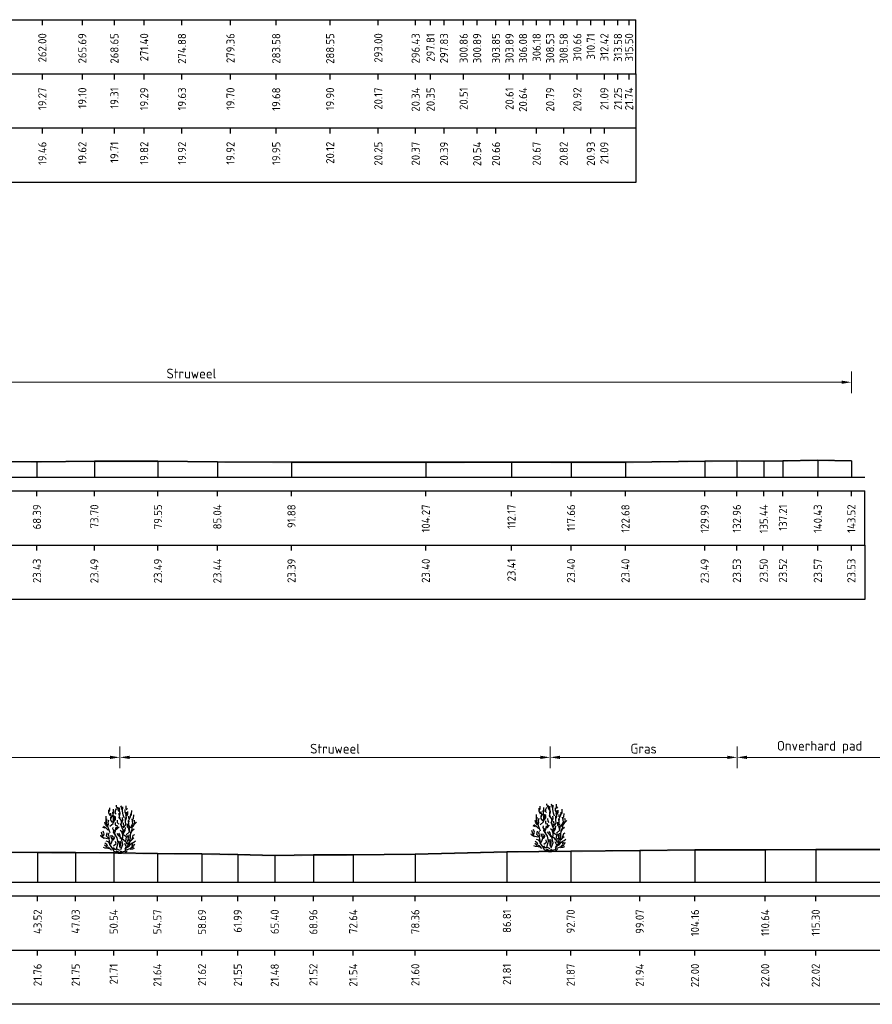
# Model space of a CAD drawing. Header units: metres. Extents: x 184432 to 189351, y 346610 to 348484.
# Tile 31 of 63: x 189140 to 189218, y 348228 to 348319. Entities that reach past the tile are written whole.
import ezdxf
from ezdxf.enums import TextEntityAlignment as Align

# ---------------------------------------------------------------- set-up
doc = ezdxf.new("R2010")
doc.units = ezdxf.units.M
doc.header["$PDMODE"] = 35
doc.header["$PDSIZE"] = 0.075
for name, color, linetype, lineweight in [('B-ME-GR-HEESTER-SD', 90, 'Continuous', 25), ('X-ME-AL-PROFIEL_HUIDIG MAAIVELD-GD', 252, 'Continuous', 0), ('X-XX-AL-DETAIL1-M', 7, 'Continuous', 18), ('X-XX-AL-DWARSPROFIEL_PROFIELLIJN MAAIVELD-GD', 8, 'Continuous', 35)]:
    doc.layers.add(name, color=color, linetype=linetype, lineweight=lineweight)
doc.layers.add('X-ME-AL-PROFIELRASTER-S', color=7, linetype='Continuous')
doc.styles.add('NLCS-ISO-ANNOTATIEF-T18', font='NLCS-ISO.ttf', dxfattribs={"height": 1.8})
doc.styles.add('NLCS-ISO-ANNOTATIVE-T18', font='NLCS-ISO.ttf', dxfattribs={"height": 1.8})
doc.dimstyles.new('NLCS-ANNOTATIEF-T18-PIJL_L2_H0', dxfattribs={"dimtxt": 2.5, "dimasz": 1.8, "dimexe": 2, "dimexo": 2, "dimgap": 0.7, "dimtad": 1, "dimzin": 0, "dimdsep": 46, "dimtxsty": 'NLCS-ISO-ANNOTATIEF-T18', "dimcen": 0, "dimdle": 2, "dimclrd": 256, "dimclre": 256, "dimclrt": 10, "dimaunit": 2, "dimadec": 0, "dimazin": 0, "dimtfac": 1, "dimtdec": 3, "dimtofl": 0, "dimtmove": 0, "dimatfit": 3, "dimfxl": 2, "dimfxlon": 1, "dimtfillclr": 256, "dimtolj": 1, "dimtzin": 0, "dimlwd": -1, "dimlwe": -1, "dimarcsym": 0})

# ---------------------------------------------------------------- blocks, each defined once
blk = doc.blocks.new('SAL-PROFIELRASTER_BALK_EIND1-D')
at = {"color": 0, "linetype": 'ByBlock', "lineweight": -2}
blk.add_line((1, -12.5), (1, -2.5), dxfattribs=at)
at = {"color": 0, "linetype": 'ByBlock', "lineweight": -2, "flags": 128}
for points in [[(0, 0), (1, 0)], [(0, -2.5), (1, -2.5)], [(0, -12.5), (1, -12.5)]]:
    blk.add_lwpolyline(points, dxfattribs=at)
blk = doc.blocks.new('SAL-PROFIELRASTER_BALK_EIND2-D')
at = {"color": 0, "linetype": 'ByBlock', "lineweight": -2}
for p, q in [((1, -2.5), (1, -12.5)), ((1, -12.5), (0, -12.5))]:
    blk.add_line(p, q, dxfattribs=at)
blk = doc.blocks.new('SAL-PROFIELRASTER_BALK_DATA-D')
at = {"color": 0, "linetype": 'ByBlock', "lineweight": -2}
blk.add_lwpolyline([(0, -3.5), (0, -2.5)], dxfattribs=at)
at = {"color": 0, "linetype": 'ByBlock', "lineweight": -2, "style": 'NLCS-ISO-ANNOTATIVE-T18'}
blk.add_attdef('GETAL', text='', height=1.5, rotation=90, dxfattribs=at).set_placement((0.75, -5), align=Align.RIGHT)
blk = doc.blocks.new('SAL-PROFIELRASTER_AANHAAL-D')
at = {"color": 9, "linetype": 'ByBlock', "lineweight": -2, "flags": 128}
blk.add_lwpolyline([(0, 1), (0, 0)], dxfattribs=at)
blk = doc.blocks.new('*D62')
at = {"layer": 'Defpoints', "color": 0, "transparency": 16777216}
for p in [(189094.477, 348285.141), (189094.477, 348276.372), (189216.392, 348276.372)]:
    blk.add_point(p, dxfattribs=at)
at = {"layer": 'X-XX-AL-DETAIL1-M', "transparency": 16777216}
for p, q in [((189094.477, 348284.141), (189094.477, 348286.141)), ((189216.392, 348284.141), (189216.392, 348286.141)), ((189215.492, 348285.141), (189095.377, 348285.141))]:
    blk.add_line(p, q, dxfattribs=at)
for points in [[(189095.377, 348285.291), (189095.377, 348284.991), (189094.477, 348285.141)], [(189215.492, 348285.291), (189215.492, 348284.991), (189216.392, 348285.141)]]:
    blk.add_solid(points, dxfattribs=at)
at = {"layer": 'X-XX-AL-DETAIL1-M', "color": 10, "transparency": 16777216, "insert": (189155.508, 348285.941), "char_height": 0.9, "attachment_point": 5, "style": 'NLCS-ISO-ANNOTATIEF-T18'}
blk.add_mtext('\\A1;Struweel', dxfattribs=at)
blk = doc.blocks.new('*D101')
at = {"layer": 'Defpoints', "color": 0, "transparency": 16777216}
for p in [(189205.847, 348250.553), (189205.847, 348239.034), (189221.077, 348239.034)]:
    blk.add_point(p, dxfattribs=at)
at = {"layer": 'X-XX-AL-DETAIL1-M', "transparency": 16777216}
for p, q in [((189205.847, 348249.553), (189205.847, 348251.553)), ((189221.077, 348249.553), (189221.077, 348251.553)), ((189220.177, 348250.553), (189206.747, 348250.553))]:
    blk.add_line(p, q, dxfattribs=at)
for points in [[(189206.747, 348250.703), (189206.747, 348250.403), (189205.847, 348250.553)], [(189220.177, 348250.703), (189220.177, 348250.403), (189221.077, 348250.553)]]:
    blk.add_solid(points, dxfattribs=at)
at = {"layer": 'X-XX-AL-DETAIL1-M', "color": 10, "transparency": 16777216, "insert": (189213.462, 348251.488), "char_height": 0.9, "attachment_point": 5, "style": 'NLCS-ISO-ANNOTATIEF-T18'}
blk.add_mtext('\\A1;Onverhard pad', dxfattribs=at)
blk = doc.blocks.new('*D102')
at = {"layer": 'Defpoints', "color": 0, "transparency": 16777216}
for p in [(189188.607, 348250.553), (189188.607, 348239.034), (189205.847, 348239.034)]:
    blk.add_point(p, dxfattribs=at)
at = {"layer": 'X-XX-AL-DETAIL1-M', "transparency": 16777216}
for p, q in [((189188.607, 348249.553), (189188.607, 348251.553)), ((189205.847, 348249.553), (189205.847, 348251.553)), ((189204.947, 348250.553), (189189.507, 348250.553))]:
    blk.add_line(p, q, dxfattribs=at)
for points in [[(189189.507, 348250.703), (189189.507, 348250.403), (189188.607, 348250.553)], [(189204.947, 348250.703), (189204.947, 348250.403), (189205.847, 348250.553)]]:
    blk.add_solid(points, dxfattribs=at)
at = {"layer": 'X-XX-AL-DETAIL1-M', "color": 10, "transparency": 16777216, "insert": (189197.227, 348251.353), "char_height": 0.9, "attachment_point": 5, "style": 'NLCS-ISO-ANNOTATIEF-T18'}
blk.add_mtext('\\A1;Gras', dxfattribs=at)
blk = doc.blocks.new('*D103')
at = {"layer": 'Defpoints', "color": 0, "transparency": 16777216}
for p in [(189148.907, 348250.553), (189148.907, 348239.034), (189188.607, 348239.034)]:
    blk.add_point(p, dxfattribs=at)
at = {"layer": 'X-XX-AL-DETAIL1-M', "transparency": 16777216}
for p, q in [((189148.907, 348249.553), (189148.907, 348251.553)), ((189188.607, 348249.553), (189188.607, 348251.553)), ((189187.707, 348250.553), (189149.807, 348250.553))]:
    blk.add_line(p, q, dxfattribs=at)
for points in [[(189149.807, 348250.703), (189149.807, 348250.403), (189148.907, 348250.553)], [(189187.707, 348250.703), (189187.707, 348250.403), (189188.607, 348250.553)]]:
    blk.add_solid(points, dxfattribs=at)
at = {"layer": 'X-XX-AL-DETAIL1-M', "color": 10, "transparency": 16777216, "insert": (189168.757, 348251.353), "char_height": 0.9, "attachment_point": 5, "style": 'NLCS-ISO-ANNOTATIEF-T18'}
blk.add_mtext('\\A1;Struweel', dxfattribs=at)
blk = doc.blocks.new('SGR-HEESTER_S01_E_ZIJ-D')
blk.add_line((-0.166, 0), (0.141, 0))
at = {"flags": 128}
for points in [[(-0.881, 3.429), (-1.01, 3.698), (-1.022, 3.992)], [(-0.975, 3.816), (-0.916, 3.956), (-0.916, 4.168)], [(-0.822, 3.147), (-0.775, 3.358), (-0.822, 3.558), (-0.822, 3.687)], [(-0.787, 3.241), (-0.611, 3.487), (-0.658, 3.769)], [(-0.599, 3.64), (-0.599, 3.886), (-0.599, 4.039)], [(-0.329, 3.581), (-0.434, 3.687), (-0.423, 3.839)], [(-0.387, 3.734), (-0.387, 3.91), (-0.305, 4.074)], [(-0.2, 4.074), (-0.317, 4.285), (-0.317, 4.402)], [(-0.035, 3.816), (-0.153, 3.992), (-0.153, 4.238)], [(-0.059, 4.003), (0, 4.086), (-0.047, 4.168)], [(0.035, 3.217), (-0.023, 3.335), (-0.047, 3.64), (-0.059, 3.687)], [(-0.012, 3.476), (0.023, 3.663), (-0.023, 3.863), (-0.023, 3.98)], [(0.2, 4.015), (0.164, 4.261), (0.106, 4.367)], [(0.399, 3.241), (0.317, 3.534), (0.235, 3.863), (0.282, 4.25)], [(0.552, 3.487), (0.575, 3.628), (0.493, 3.781), (0.493, 4.015)], [(0.564, 3.053), (0.622, 3.241), (0.575, 3.44), (0.634, 3.781)], [(0.587, 4.062), (0.587, 4.226), (0.575, 4.355)], [(0.575, 3.968), (0.716, 4.097)], [(0.634, 3.393), (0.751, 3.628), (0.74, 3.816)], [(1.045, 3.44), (1.092, 3.593), (1.115, 3.91)], [(-1.174, 2.443), (-1.327, 2.643), (-1.397, 2.854)], [(-1.256, 2.866), (-1.268, 3.112), (-1.256, 3.405)], [(-0.889, 1.874), (-1.064, 2.356), (-1.218, 2.75), (-1.196, 3.166)], [(-1.092, 2.514), (-1.033, 2.666), (-1.08, 2.854), (-1.01, 3.065)], [(-0.933, 2.465), (-0.604, 2.728), (-0.582, 3.231), (-0.56, 3.45)], [(-0.693, 2.83), (-0.845, 3.03), (-0.845, 3.323)], [(-0.599, 2.819), (-0.47, 3.088), (-0.481, 3.241), (-0.399, 3.405)], [(-0.493, 2.983), (-0.399, 3.1), (-0.399, 3.323)], [(-0.352, 2.478), (-0.387, 2.619), (-0.399, 2.807)], [(-0.094, 2.666), (-0.2, 2.783), (-0.211, 3.041)], [(0.141, 2.854), (0.153, 3.006), (-0.082, 3.3)], [(0.2, 2.431), (0.129, 2.69), (0.27, 3.03), (0.235, 3.264)], [(0.294, 2.312), (0.557, 2.597), (0.513, 2.925), (0.513, 3.275)], [(0.305, 2.42), (0.364, 2.584), (0.317, 2.783)], [(0.751, 2.431), (0.834, 2.654), (0.787, 3.006)], [(0.834, 3.194), (0.822, 3.393)], [(0.869, 2.877), (0.834, 3.041), (0.986, 3.346), (1.022, 3.616)], [(0.995, 2.312), (1.214, 2.728), (1.126, 3.144)], [(1.057, 2.361), (1.233, 2.478), (1.339, 2.654), (1.538, 2.854)], [(1.198, 2.912), (1.198, 3.112), (1.268, 3.182), (1.28, 3.511)], [(1.292, 2.619), (1.397, 2.83), (1.339, 3.041)], [(-1.152, 1.305), (-1.524, 1.415), (-1.7, 1.918)], [(-1.362, 2.279), (-1.573, 2.361)], [(-1.515, 1.587), (-1.444, 1.775), (-1.55, 2.021)], [(-1.08, 2.115), (-1.233, 2.267), (-1.503, 2.443)], [(-0.166, 0), (-0.517, 0.145), (-0.67, 0.408), (-0.933, 0.802), (-0.933, 1.021), (-0.977, 1.284), (-1.24, 1.568), (-1.174, 1.874)], [(-0.939, 1.352), (-0.975, 1.458), (-1.01, 1.645), (-1.069, 1.739), (-0.986, 1.833)], [(-0.564, 2.044), (-0.634, 2.22), (-0.611, 2.361)], [(0.009, 0.233), (-0.319, 0.386), (-0.144, 0.955), (-0.254, 1.415), (-0.582, 1.918), (-0.495, 2.159)], [(-0.399, 1.716), (-0.481, 1.81), (-0.387, 2.044), (-0.352, 2.373)], [(-0.341, 2.138), (-0.223, 2.361), (-0.258, 2.572)], [(-0.294, 2.185), (-0.07, 2.42)], [(0.27, 1.317), (0.07, 1.446), (0.012, 1.704), (-0.094, 1.833)], [(0.235, 1.763), (0.188, 1.962), (0.035, 2.068)], [(0.097, 0.321), (0.272, 0.78), (0.184, 1.196), (0.272, 1.459), (0.294, 2.115), (0.075, 2.684)], [(0.119, 0.102), (0.491, 0.167), (0.579, 0.474), (0.885, 0.671), (0.951, 1.13), (1.017, 1.918)], [(0.305, 1.728), (0.364, 1.904), (0.411, 2.162)], [(0.411, 1.939), (0.505, 2.068), (0.528, 2.349)], [(0.579, 1.677), (0.885, 1.962), (0.907, 2.29), (0.885, 2.553)], [(0.869, 2.021), (0.834, 2.267), (0.693, 2.385), (0.693, 2.69)], [(1.022, 1.81), (1.139, 2.08), (1.327, 2.244)], [(1.045, 1.997), (1.151, 2.197), (1.162, 2.572)], [(-1.432, 1.34), (-1.597, 1.423), (-1.714, 1.528), (-1.761, 1.634)], [(-1.127, 0.637), (-1.198, 0.777), (-1.397, 0.918)], [(-0.963, 0.918), (-1.057, 1.047), (-1.256, 1.094)], [(-0.845, 0.824), (-0.736, 1.043), (-0.604, 1.437), (-0.692, 1.612)], [(-0.693, 1.235), (-0.763, 1.399), (-0.822, 1.622)], [(-0.622, 1.2), (-0.493, 1.364), (-0.528, 1.516)], [(-0.582, 0.671), (-0.341, 0.868), (-0.385, 1.065)], [(0.012, 1.481), (-0.106, 1.575), (-0.164, 1.692), (-0.258, 1.798)], [(0.059, 0.437), (-0.012, 0.578), (0, 0.848), (-0.117, 1.094)], [(0.528, 1.035), (0.446, 1.129), (0.352, 1.258), (0.153, 1.282), (0.012, 1.411)], [(0.023, 0.601), (0.082, 0.777), (0.082, 0.942), (0.023, 1.106)], [(0.688, 0.802), (0.557, 1.108), (0.601, 1.502), (0.206, 1.743)], [(0.622, 0.59), (0.763, 0.73), (0.763, 0.977), (0.716, 1.223)], [(0.916, 1.082), (0.798, 1.258), (0.775, 1.434), (0.681, 1.61)], [(0.798, 0.801), (0.845, 0.953)], [(0.845, 1.376), (0.822, 1.54), (0.869, 1.681)], [(0.928, 0.754), (1.104, 0.918), (1.198, 0.918)], [(0.998, 1.082), (1.139, 1.247), (1.292, 1.387)], [(1.115, 1.282), (1.209, 1.47), (1.245, 1.645), (1.374, 1.704)], [(1.139, 0.942), (1.28, 1.012), (1.432, 1.118)], [(-0.975, 0.402), (-1.221, 0.449), (-1.362, 0.449), (-1.503, 0.519)], [(-0.758, 0.277), (-0.999, 0.518), (-1.24, 0.583), (-1.415, 0.736)], [(-0.305, 0.32), (-0.47, 0.32), (-0.599, 0.508)], [(-0.141, 0.085), (-0.305, 0.167), (-0.352, 0.214)], [(0, 0), (-0.141, 0.144)], [(-0.023, 0), (0.141, 0.203)], [(0.141, 0), (0.528, 0.062), (0.669, 0.214)], [(0.493, 0.367), (0.599, 0.59), (0.47, 0.883)], [(0.622, 0.299), (0.951, 0.43), (1.28, 0.583)], [(0.939, 0.367), (1.198, 0.379), (1.35, 0.461)], [(1.01, 0.508), (1.198, 0.625), (1.151, 0.719), (1.233, 0.895)], [(1.268, 0.637), (1.397, 0.836)]]:
    blk.add_lwpolyline(points, dxfattribs=at)
blk = doc.blocks.new('*D104')
at = {"layer": 'Defpoints', "color": 0, "transparency": 16777216}
for p in [(189111.567, 348250.553), (189111.567, 348239.034), (189148.907, 348239.034)]:
    blk.add_point(p, dxfattribs=at)
at = {"layer": 'X-XX-AL-DETAIL1-M', "transparency": 16777216}
for p, q in [((189111.567, 348249.553), (189111.567, 348251.553)), ((189148.907, 348249.553), (189148.907, 348251.553)), ((189148.007, 348250.553), (189112.467, 348250.553))]:
    blk.add_line(p, q, dxfattribs=at)
for points in [[(189112.467, 348250.703), (189112.467, 348250.403), (189111.567, 348250.553)], [(189148.007, 348250.703), (189148.007, 348250.403), (189148.907, 348250.553)]]:
    blk.add_solid(points, dxfattribs=at)
at = {"layer": 'X-XX-AL-DETAIL1-M', "color": 10, "transparency": 16777216, "insert": (189130.237, 348251.353), "char_height": 0.9, "attachment_point": 5, "style": 'NLCS-ISO-ANNOTATIEF-T18'}
blk.add_mtext('\\A1;Gras', dxfattribs=at)

msp = doc.modelspace()

# ---------------------------------------------------------------- hatches: boundary and pattern name
at = {"layer": 'X-ME-AL-PROFIEL_HUIDIG MAAIVELD-GD'}
h = msp.add_hatch(dxfattribs=at)
h.set_pattern_fill('AGR-MAAIVELD', color=256, scale=0.05, pattern_type=2)
h.set_pattern_definition([(45, (2344.4045, 265.0345), (-0.25000007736, 0.25000007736), []), (45, (2344.3688, 265.07023), (0, 0.50000015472), [0.3535535, -0.3535535]), (45, (2344.3331, 265.10594), (0, 0.50000015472), [0.3535535, -0.3535535]), (45, (2344.29687, 265.14216), (0, 0.50000015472), [0.3535535, -0.3535535]), (45, (2344.26165, 265.17737), (0, 0.50000015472), [0.3535535, -0.3535535]), (45, (2344.22594, 265.2131), (0, 0.50000015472), [0.3535535, -0.3535535]), (45, (2344.19023, 265.2488), (0, 0.50000015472), [0.3535535, -0.3535535]), (315, (2344.4045, 265.0345), (0.25000007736, 0.25000007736), []), (315, (2344.44023, 265.07023), (0.50000015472, -1e-16), [0.3535535, -0.3535535]), (315, (2344.47594, 265.10594), (0.50000015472, -1e-16), [0.3535535, -0.3535535]), (315, (2344.51215, 265.14216), (0.50000015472, -1e-16), [0.3535535, -0.3535535]), (315, (2344.54737, 265.17737), (0.50000015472, -1e-16), [0.3535535, -0.3535535]), (315, (2344.5831, 265.2131), (0.50000015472, -1e-16), [0.3535535, -0.3535535]), (315, (2344.6188, 265.2488), (0.50000015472, -1e-16), [0.3535535, -0.3535535])])
h.paths.add_polyline_path([(189152.42, 348277.863), (189146.563, 348277.866), (189141.259, 348277.802), (189134.12, 348277.869), (189130.339, 348277.805), (189127.08, 348277.785), (189124.226, 348277.765), (189122.385, 348277.797), (189120.259, 348277.805), (189118.314, 348277.78), (189115.215, 348277.815), (189113.06, 348277.737), (189110.775, 348277.777), (189108.167, 348277.793), (189105.688, 348277.791), (189103.069, 348277.76), (189100.303, 348277.777), (189097, 348277.749), (189094.624, 348277.758), (189092.418, 348277.765), (189090.501, 348277.785), (189088.543, 348277.808), (189087.131, 348277.793), (189084.804, 348277.917), (189083.346, 348278.126), (189082.347, 348278.114), (189080.457, 348278.077), (189078.908, 348278.079), (189078.18, 348278.13), (189076.521, 348278.127), (189075.25, 348277.882), (189074.667, 348277.881), (189073.953, 348277.974), (189072.867, 348277.901), (189072.867, 348277.801), (189073.953, 348277.874), (189074.667, 348277.781), (189075.25, 348277.782), (189076.521, 348278.027), (189078.18, 348278.03), (189078.908, 348277.979), (189080.457, 348277.977), (189082.347, 348278.014), (189083.346, 348278.026), (189084.804, 348277.817), (189087.131, 348277.693), (189088.543, 348277.708), (189090.501, 348277.685), (189092.418, 348277.665), (189094.624, 348277.658), (189097, 348277.649), (189100.303, 348277.677), (189103.069, 348277.66), (189105.688, 348277.691), (189108.167, 348277.693), (189110.775, 348277.677), (189113.06, 348277.637), (189115.215, 348277.715), (189118.314, 348277.68), (189120.259, 348277.705), (189122.385, 348277.697), (189124.226, 348277.665), (189127.08, 348277.685), (189130.339, 348277.705), (189134.12, 348277.769), (189141.259, 348277.702), (189146.563, 348277.766), (189152.42, 348277.763), (189157.905, 348277.712), (189164.743, 348277.664), (189177.133, 348277.671), (189185.035, 348277.683), (189190.531, 348277.673), (189195.55, 348277.667), (189202.86, 348277.757), (189205.825, 348277.804), (189208.306, 348277.771), (189210.074, 348277.792), (189213.295, 348277.842), (189216.392, 348277.804), (189216.392, 348277.904), (189213.295, 348277.942), (189210.074, 348277.892), (189208.306, 348277.871), (189205.825, 348277.904), (189202.86, 348277.857), (189195.55, 348277.767), (189190.531, 348277.773), (189185.035, 348277.783), (189177.133, 348277.771), (189164.743, 348277.764), (189157.905, 348277.812)])
h = msp.add_hatch(dxfattribs=at)
h.set_pattern_fill('AGR-MAAIVELD', color=256, scale=0.05, pattern_type=2)
h.set_pattern_definition([(45, (2368.14905, 368.7254), (-0.25000007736, 0.25000007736), []), (45, (2368.11333, 368.7611), (0, 0.50000015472), [0.3535535, -0.3535535]), (45, (2368.07762, 368.7968), (0, 0.50000015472), [0.3535535, -0.3535535]), (45, (2368.0414, 368.83303), (0, 0.50000015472), [0.3535535, -0.3535535]), (45, (2368.0062, 368.86824), (0, 0.50000015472), [0.3535535, -0.3535535]), (45, (2367.97048, 368.90396), (0, 0.50000015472), [0.3535535, -0.3535535]), (45, (2367.93476, 368.93967), (0, 0.50000015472), [0.3535535, -0.3535535]), (315, (2368.14905, 368.7254), (0.25000007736, 0.25000007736), []), (315, (2368.18476, 368.7611), (0.50000015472, -1e-16), [0.3535535, -0.3535535]), (315, (2368.22048, 368.7968), (0.50000015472, -1e-16), [0.3535535, -0.3535535]), (315, (2368.2567, 368.83303), (0.50000015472, -1e-16), [0.3535535, -0.3535535]), (315, (2368.2919, 368.86824), (0.50000015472, -1e-16), [0.3535535, -0.3535535]), (315, (2368.32762, 368.90396), (0.50000015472, -1e-16), [0.3535535, -0.3535535]), (315, (2368.36333, 368.93967), (0.50000015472, -1e-16), [0.3535535, -0.3535535])])
h.paths.add_polyline_path([(189309.108, 348242.346), (189309.108, 348242.246), (189306.226, 348242.215), (189303.411, 348242.185), (189300.877, 348242.108), (189298.128, 348242.065), (189295.116, 348242.053), (189291.956, 348242.013), (189289.211, 348241.992), (189286.622, 348242.011), (189283.977, 348242.067), (189281.416, 348242.047), (189278.986, 348242.052), (189276.253, 348242.075), (189273.608, 348242.045), (189270.784, 348242.075), (189267.984, 348242.112), (189265.338, 348242.116), (189262.941, 348242.12), (189260.41, 348242.135), (189257.616, 348242.141), (189254.856, 348242.122), (189251.603, 348242.117), (189248.707, 348242.109), (189246.037, 348242.103), (189243.196, 348242.08), (189238.722, 348242.179), (189233.505, 348242.075), (189229.203, 348242.067), (189223.442, 348242.042), (189219.391, 348241.961), (189213.097, 348241.955), (189208.439, 348241.933), (189201.96, 348241.931), (189196.869, 348241.869), (189190.499, 348241.799), (189184.612, 348241.739), (189176.162, 348241.538), (189170.435, 348241.477), (189166.759, 348241.453), (189163.196, 348241.416), (189159.789, 348241.485), (189156.485, 348241.552), (189152.372, 348241.573), (189148.34, 348241.641), (189144.828, 348241.685), (189141.318, 348241.69), (189138.078, 348241.718), (189134.359, 348241.713), (189130.394, 348241.686), (189126.086, 348241.72), (189121.34, 348241.758), (189117.118, 348241.78), (189112.983, 348241.828), (189106.487, 348241.843), (189101.692, 348241.933), (189097.797, 348242.014), (189097.797, 348242.114), (189101.692, 348242.033), (189106.487, 348241.943), (189112.983, 348241.928), (189117.118, 348241.88), (189121.34, 348241.858), (189126.086, 348241.82), (189130.394, 348241.786), (189134.359, 348241.813), (189138.078, 348241.818), (189141.318, 348241.79), (189144.828, 348241.785), (189148.34, 348241.741), (189152.372, 348241.673), (189156.485, 348241.652), (189159.789, 348241.585), (189163.196, 348241.516), (189166.759, 348241.553), (189170.435, 348241.577), (189176.162, 348241.638), (189184.612, 348241.839), (189190.499, 348241.899), (189196.869, 348241.969), (189201.96, 348242.031), (189208.439, 348242.033), (189213.097, 348242.055), (189219.391, 348242.061), (189223.442, 348242.142), (189229.203, 348242.167), (189233.505, 348242.175), (189238.722, 348242.279), (189243.196, 348242.18), (189246.037, 348242.203), (189248.707, 348242.209), (189251.603, 348242.217), (189254.856, 348242.222), (189257.616, 348242.241), (189260.41, 348242.235), (189262.941, 348242.22), (189265.338, 348242.216), (189267.984, 348242.212), (189270.784, 348242.175), (189273.608, 348242.145), (189276.253, 348242.175), (189278.986, 348242.152), (189281.416, 348242.147), (189283.977, 348242.167), (189286.622, 348242.111), (189289.211, 348242.092), (189291.956, 348242.113), (189295.116, 348242.153), (189298.128, 348242.165), (189300.877, 348242.208), (189303.411, 348242.285), (189306.226, 348242.315)])

# ---------------------------------------------------------------- linework, layer by layer
at = {"layer": 'X-XX-AL-DWARSPROFIEL_PROFIELLIJN MAAIVELD-GD'}
for points in [[(189134.12, 348277.869), (189141.259, 348277.802), (189146.563, 348277.866), (189152.42, 348277.863), (189157.905, 348277.812), (189164.743, 348277.764), (189177.133, 348277.771), (189185.035, 348277.783), (189190.531, 348277.773), (189195.55, 348277.767), (189202.86, 348277.857), (189205.825, 348277.904), (189208.306, 348277.871), (189210.074, 348277.892), (189213.295, 348277.942), (189216.392, 348277.904)], [(189138.078, 348241.818), (189141.318, 348241.79), (189144.828, 348241.785), (189148.34, 348241.741), (189152.372, 348241.673), (189156.485, 348241.652), (189159.789, 348241.585), (189163.196, 348241.516), (189166.759, 348241.553), (189170.435, 348241.577), (189176.162, 348241.638), (189184.612, 348241.839), (189190.499, 348241.899), (189196.869, 348241.969), (189201.96, 348242.031), (189208.439, 348242.033), (189213.097, 348242.055), (189219.391, 348242.061)]]:
    msp.add_lwpolyline(points, dxfattribs=at)

# ---------------------------------------------------------------- block references
at = {"layer": 'B-ME-GR-HEESTER-SD'}
for p in [(189148.907, 348241.731), (189188.607, 348241.88)]:
    msp.add_blockref('SGR-HEESTER_S01_E_ZIJ-D', p, dxfattribs=at)
at = {"layer": 'X-ME-AL-PROFIELRASTER-S', "yscale": 0.5}
for name, p, xscale, zscale in [('SAL-PROFIELRASTER_BALK_EIND1-D', (188879.757, 348319.814), 316.7484769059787, 316.7484769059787), ('SAL-PROFIELRASTER_BALK_EIND2-D', (188879.757, 348314.814), 316.7484769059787, 316.7484769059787), ('SAL-PROFIELRASTER_BALK_EIND2-D', (188879.757, 348309.814), 316.7484769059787, 316.7484769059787), ('SAL-PROFIELRASTER_BALK_EIND1-D', (189072.867, 348276.372), 144.7745900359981, 144.7745900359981), ('SAL-PROFIELRASTER_BALK_EIND2-D', (189072.867, 348271.372), 144.7745900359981, 144.7745900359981), ('SAL-PROFIELRASTER_BALK_EIND1-D', (189097.797, 348239.034), 212.5606295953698, 212.5606295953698), ('SAL-PROFIELRASTER_BALK_EIND2-D', (189097.797, 348234.034), 212.5606295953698, 212.5606295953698)]:
    msp.add_blockref(name, p, dxfattribs=dict(at, xscale=xscale, zscale=zscale))
at = {"layer": 'X-ME-AL-PROFIELRASTER-S', "xscale": 0.5, "yscale": 0.5, "zscale": 0.5}
for p, values in [((189141.759, 348319.814), {'GETAL': '262.00'}), ((189141.759, 348319.814), {'GETAL': '262.00'}), ((189145.449, 348319.814), {'GETAL': '265.69'}), ((189145.449, 348319.814), {'GETAL': '265.69'}), ((189148.41, 348319.814), {'GETAL': '268.65'}), ((189148.41, 348319.814), {'GETAL': '268.65'}), ((189151.153, 348319.814), {'GETAL': '271.40'}), ((189151.153, 348319.814), {'GETAL': '271.40'}), ((189154.64, 348319.814), {'GETAL': '274.88'}), ((189154.64, 348319.814), {'GETAL': '274.88'}), ((189159.115, 348319.814), {'GETAL': '279.36'}), ((189159.115, 348319.814), {'GETAL': '279.36'}), ((189163.333, 348319.814), {'GETAL': '283.58'}), ((189163.333, 348319.814), {'GETAL': '283.58'}), ((189168.309, 348319.814), {'GETAL': '288.55'}), ((189168.309, 348319.814), {'GETAL': '288.55'}), ((189172.753, 348319.814), {'GETAL': '293.00'}), ((189172.753, 348319.814), {'GETAL': '293.00'}), ((189176.191, 348319.814), {'GETAL': '296.43'}), ((189176.191, 348319.814), {'GETAL': '296.43'}), ((189177.57, 348319.814), {'GETAL': '297.81'}), ((189178.82, 348319.814), {'GETAL': '297.83'}), ((189180.62, 348319.814), {'GETAL': '300.86'}), ((189181.87, 348319.814), {'GETAL': '300.89'}), ((189183.604, 348319.814), {'GETAL': '303.85'}), ((189184.854, 348319.814), {'GETAL': '303.89'}), ((189186.104, 348319.814), {'GETAL': '306.08'}), ((189187.354, 348319.814), {'GETAL': '306.18'}), ((189188.604, 348319.814), {'GETAL': '308.53'}), ((189189.854, 348319.814), {'GETAL': '308.58'}), ((189191.104, 348319.814), {'GETAL': '310.66'}), ((189192.354, 348319.814), {'GETAL': '310.71'}), ((189193.604, 348319.814), {'GETAL': '312.42'}), ((189193.604, 348319.814), {'GETAL': '312.42'}), ((189194.854, 348319.814), {'GETAL': '313.58'}), ((189195.888, 348319.814), {'GETAL': '315.50'}), ((189141.759, 348314.814), {'GETAL': '19.27'}), ((189145.449, 348314.814), {'GETAL': '19.10'}), ((189148.41, 348314.814), {'GETAL': '19.31'}), ((189151.153, 348314.814), {'GETAL': '19.29'}), ((189154.64, 348314.814), {'GETAL': '19.63'}), ((189159.115, 348314.814), {'GETAL': '19.70'}), ((189163.333, 348314.814), {'GETAL': '19.68'}), ((189168.309, 348314.814), {'GETAL': '19.90'}), ((189172.753, 348314.814), {'GETAL': '20.17'}), ((189176.191, 348314.814), {'GETAL': '20.34'}), ((189177.57, 348314.814), {'GETAL': '20.35'}), ((189180.62, 348314.814), {'GETAL': '20.51'}), ((189184.854, 348314.814), {'GETAL': '20.61'}), ((189186.104, 348314.814), {'GETAL': '20.64'}), ((189188.604, 348314.814), {'GETAL': '20.79'}), ((189191.104, 348314.814), {'GETAL': '20.92'}), ((189193.604, 348314.814), {'GETAL': '21.09'}), ((189194.854, 348314.814), {'GETAL': '21.25'}), ((189195.888, 348314.814), {'GETAL': '21.74'}), ((189141.759, 348309.814), {'GETAL': '19.46'}), ((189145.449, 348309.814), {'GETAL': '19.62'}), ((189148.41, 348309.814), {'GETAL': '19.71'}), ((189151.153, 348309.814), {'GETAL': '19.82'}), ((189154.64, 348309.814), {'GETAL': '19.92'}), ((189159.115, 348309.814), {'GETAL': '19.92'}), ((189163.333, 348309.814), {'GETAL': '19.95'}), ((189168.309, 348309.814), {'GETAL': '20.12'}), ((189172.753, 348309.814), {'GETAL': '20.25'}), ((189176.191, 348309.814), {'GETAL': '20.37'}), ((189178.82, 348309.814), {'GETAL': '20.39'}), ((189181.87, 348309.814), {'GETAL': '20.54'}), ((189183.604, 348309.814), {'GETAL': '20.66'}), ((189187.354, 348309.814), {'GETAL': '20.67'}), ((189189.854, 348309.814), {'GETAL': '20.82'}), ((189192.354, 348309.814), {'GETAL': '20.93'}), ((189193.604, 348309.814), {'GETAL': '21.09'}), ((189141.259, 348276.372), {'GETAL': '68.39'}), ((189146.563, 348276.372), {'GETAL': '73.70'}), ((189152.42, 348276.372), {'GETAL': '79.55'}), ((189157.905, 348276.372), {'GETAL': '85.04'}), ((189164.743, 348276.372), {'GETAL': '91.88'}), ((189177.133, 348276.372), {'GETAL': '104.27'}), ((189185.035, 348276.372), {'GETAL': '112.17'}), ((189190.531, 348276.372), {'GETAL': '117.66'}), ((189195.55, 348276.372), {'GETAL': '122.68'}), ((189202.86, 348276.372), {'GETAL': '129.99'}), ((189205.825, 348276.372), {'GETAL': '132.96'}), ((189208.306, 348276.372), {'GETAL': '135.44'}), ((189210.074, 348276.372), {'GETAL': '137.21'}), ((189213.295, 348276.372), {'GETAL': '140.43'}), ((189216.392, 348276.372), {'GETAL': '143.52'}), ((189141.259, 348271.372), {'GETAL': '23.43'}), ((189146.563, 348271.372), {'GETAL': '23.49'}), ((189152.42, 348271.372), {'GETAL': '23.49'}), ((189157.905, 348271.372), {'GETAL': '23.44'}), ((189164.743, 348271.372), {'GETAL': '23.39'}), ((189177.133, 348271.372), {'GETAL': '23.40'}), ((189185.035, 348271.372), {'GETAL': '23.41'}), ((189190.531, 348271.372), {'GETAL': '23.40'}), ((189195.55, 348271.372), {'GETAL': '23.40'}), ((189202.86, 348271.372), {'GETAL': '23.49'}), ((189205.825, 348271.372), {'GETAL': '23.53'}), ((189208.306, 348271.372), {'GETAL': '23.50'}), ((189210.074, 348271.372), {'GETAL': '23.52'}), ((189213.295, 348271.372), {'GETAL': '23.57'}), ((189216.392, 348271.372), {'GETAL': '23.53'}), ((189141.318, 348239.034), {'GETAL': '43.52'}), ((189144.828, 348239.034), {'GETAL': '47.03'}), ((189148.34, 348239.034), {'GETAL': '50.54'}), ((189152.372, 348239.034), {'GETAL': '54.57'}), ((189156.485, 348239.034), {'GETAL': '58.69'}), ((189159.789, 348239.034), {'GETAL': '61.99'}), ((189163.196, 348239.034), {'GETAL': '65.40'}), ((189166.759, 348239.034), {'GETAL': '68.96'}), ((189170.435, 348239.034), {'GETAL': '72.64'}), ((189176.162, 348239.034), {'GETAL': '78.36'}), ((189184.612, 348239.034), {'GETAL': '86.81'}), ((189190.499, 348239.034), {'GETAL': '92.70'}), ((189196.869, 348239.034), {'GETAL': '99.07'}), ((189201.96, 348239.034), {'GETAL': '104.16'}), ((189208.439, 348239.034), {'GETAL': '110.64'}), ((189213.097, 348239.034), {'GETAL': '115.30'}), ((189141.318, 348234.034), {'GETAL': '21.76'}), ((189144.828, 348234.034), {'GETAL': '21.75'}), ((189148.34, 348234.034), {'GETAL': '21.71'}), ((189152.372, 348234.034), {'GETAL': '21.64'}), ((189156.485, 348234.034), {'GETAL': '21.62'}), ((189159.789, 348234.034), {'GETAL': '21.55'}), ((189163.196, 348234.034), {'GETAL': '21.48'}), ((189166.759, 348234.034), {'GETAL': '21.52'}), ((189170.435, 348234.034), {'GETAL': '21.54'}), ((189176.162, 348234.034), {'GETAL': '21.60'}), ((189184.612, 348234.034), {'GETAL': '21.81'}), ((189190.499, 348234.034), {'GETAL': '21.87'}), ((189196.869, 348234.034), {'GETAL': '21.94'}), ((189201.96, 348234.034), {'GETAL': '22.00'}), ((189208.439, 348234.034), {'GETAL': '22.00'}), ((189213.097, 348234.034), {'GETAL': '22.02'})]:
    msp.add_blockref('SAL-PROFIELRASTER_BALK_DATA-D', p, dxfattribs=at).add_auto_attribs(values)
at = {"layer": 'X-ME-AL-PROFIELRASTER-S'}
for p, yscale in [((189141.259, 348276.372), 1.43), ((189146.563, 348276.372), 1.494), ((189152.42, 348276.372), 1.491), ((189157.905, 348276.372), 1.440000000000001), ((189164.743, 348276.372), 1.391999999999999), ((189177.133, 348276.372), 1.399000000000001), ((189185.035, 348276.372), 1.411000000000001), ((189190.531, 348276.372), 1.401), ((189195.55, 348276.372), 1.395), ((189202.86, 348276.372), 1.484999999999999), ((189205.825, 348276.372), 1.532), ((189208.306, 348276.372), 1.498999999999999), ((189210.074, 348276.372), 1.52), ((189213.295, 348276.372), 1.57), ((189216.392, 348276.372), 1.532), ((189141.318, 348239.034), 2.756), ((189144.828, 348239.034), 2.751000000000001), ((189184.612, 348239.034), 2.805), ((189190.499, 348239.034), 2.864999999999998), ((189196.869, 348239.034), 2.934999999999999), ((189201.96, 348239.034), 2.997), ((189208.439, 348239.034), 2.998999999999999), ((189213.097, 348239.034), 3.021000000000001), ((189148.34, 348239.034), 2.707000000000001), ((189152.372, 348239.034), 2.638999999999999), ((189156.485, 348239.034), 2.617999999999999), ((189159.789, 348239.034), 2.550999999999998), ((189163.196, 348239.034), 2.481999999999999), ((189166.759, 348239.034), 2.518999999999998), ((189170.435, 348239.034), 2.542999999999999), ((189176.162, 348239.034), 2.603999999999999)]:
    msp.add_blockref('SAL-PROFIELRASTER_AANHAAL-D', p, dxfattribs=dict(at, yscale=yscale))

# ---------------------------------------------------------------- dimensions: what is measured, and where the dimension line sits
at = {"layer": 'X-XX-AL-DETAIL1-M'}
for base, p1, p2, text, picture, middle in [((189094.477, 348285.141), (189216.392, 348276.372), (189094.477, 348276.372), 'Struweel', '*D62', (189155.508, 348285.141)), ((189205.847, 348250.553), (189221.077, 348239.034), (189205.847, 348239.034), 'Onverhard pad', '*D101', (189213.462, 348250.553)), ((189111.567, 348250.553), (189148.907, 348239.034), (189111.567, 348239.034), 'Gras', '*D104', (189130.237, 348250.553)), ((189148.907, 348250.553), (189188.607, 348239.034), (189148.907, 348239.034), 'Struweel', '*D103', (189168.757, 348250.553)), ((189188.607, 348250.553), (189205.847, 348239.034), (189188.607, 348239.034), 'Gras', '*D102', (189197.227, 348250.553))]:
    dim = msp.add_linear_dim(base=base, p1=p1, p2=p2, text=text, dimstyle='NLCS-ANNOTATIEF-T18-PIJL_L2_H0', dxfattribs=at)
    dim.commit()
    dim.dimension.update_dxf_attribs({"geometry": picture, "text_midpoint": middle, "dimtype": 160})

doc.saveas('drawing.dxf')
